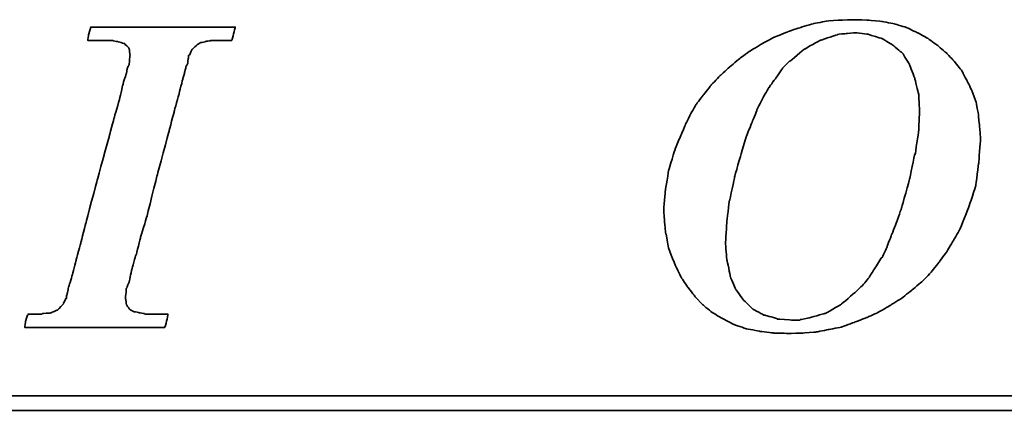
# Model space of a CAD drawing. Header units: millimetres. Extents: x 775 to 1080, y 434 to 536.
# Tile 30 of 47: x 991.75 to 1002.28, y 463.09 to 467.27. Entities that reach past the tile are written whole.
import ezdxf

# ---------------------------------------------------------------- set-up
doc = ezdxf.new("R2010")
doc.units = ezdxf.units.MM
doc.header["$LTSCALE"] = 0.15
doc.layers.add('DIM', color=4, linetype='CONTINUOUS')
doc.layers.add('layer 1', color=7, linetype='CONTINUOUS')

# ---------------------------------------------------------------- blocks, each defined once
blk = doc.blocks.new('TBI MOTION logo(完整正式版)')
at = {"layer": 'layer 1', "color": 22, "lineweight": 35}
for points, knots in [([(-11.34375, -6.98375), (-11.34375, -6.98375), (-10.91375, -7.43875), (-10.91375, -7.43875), (-10.91375, -7.43875), (-10.91375, -7.43875), (-10.38625, -7.87125), (-10.38625, -7.87125), (-10.38625, -7.87125), (-10.38625, -7.87125), (-9.81125, -8.20375), (-9.81125, -8.20375), (-9.81125, -8.20375), (-9.81125, -8.20375), (-9.21125, -8.51875), (-9.21125, -8.51875), (-9.21125, -8.51875), (-9.21125, -8.51875), (-8.51625, -8.75875), (-8.51625, -8.75875), (-8.51625, -8.75875), (-8.51625, -8.75875), (-7.77125, -8.90375), (-7.77125, -8.90375), (-7.77125, -8.90375), (-7.77125, -8.90375), (-6.97875, -8.99875), (-6.97875, -8.99875), (-6.97875, -8.99875), (-6.97875, -8.99875), (-6.14125, -9.02375), (-6.14125, -9.02375), (-6.14125, -9.02375), (-6.14125, -9.02375), (-5.37125, -8.99875), (-5.37125, -8.99875), (-5.37125, -8.99875), (-5.37125, -8.99875), (-4.65375, -8.94875), (-4.65375, -8.94875), (-4.65375, -8.94875), (-4.65375, -8.94875), (-3.93375, -8.80625), (-3.93375, -8.80625), (-3.93375, -8.80625), (-3.93375, -8.80625), (-3.21375, -8.66375), (-3.21375, -8.66375), (-3.21375, -8.66375), (-3.21375, -8.66375), (-2.49375, -8.39875), (-2.49375, -8.39875), (-2.49375, -8.39875), (-2.49375, -8.39875), (-1.79875, -8.13375), (-1.79875, -8.13375), (-1.79875, -8.13375), (-1.79875, -8.13375), (-1.17375, -7.84375), (-1.17375, -7.84375), (-1.17375, -7.84375), (-1.17375, -7.84375), (-0.52375, -7.46375), (-0.52375, -7.46375), (-0.52375, -7.46375), (-0.52375, -7.46375), (0.10124, -7.07875), (0.10124, -7.07875), (0.10124, -7.07875), (0.10124, -7.07875), (0.67625, -6.62375), (0.67625, -6.62375), (0.67625, -6.62375), (0.67625, -6.62375), (1.24874, -6.14375), (1.24874, -6.14375), (1.24874, -6.14375), (1.24874, -6.14375), (1.72874, -5.64125), (1.72874, -5.64125), (1.72874, -5.64125), (1.72874, -5.64125), (2.18624, -5.06375), (2.18624, -5.06375), (2.18624, -5.06375), (2.18624, -5.06375), (2.61625, -4.48874), (2.61625, -4.48874), (2.61625, -4.48874), (2.61625, -4.48874), (3.00125, -3.83874), (3.00125, -3.83874), (3.00125, -3.83874), (3.00125, -3.83874), (3.36124, -3.21374), (3.36124, -3.21374), (3.36124, -3.21374), (3.36124, -3.21374), (3.84374, -1.99125), (3.84374, -1.99125), (3.84374, -1.99125), (3.84374, -1.99125), (4.22625, -0.81875), (4.22625, -0.81875), (4.22625, -0.81875), (4.22625, -0.81875), (4.39125, 0.45624), (4.39125, 0.45624), (4.39125, 0.45624), (4.39125, 0.45624), (4.48874, 1.70124), (4.48874, 1.70124), (4.48874, 1.70124), (4.48874, 1.70124), (4.43874, 2.44625), (4.43874, 2.44625), (4.43874, 2.44625), (4.43874, 2.44625), (4.36874, 3.14125), (4.36874, 3.14125), (4.36874, 3.14125), (4.36874, 3.14125), (4.25125, 3.81125), (4.25125, 3.81125), (4.25125, 3.81125), (4.25125, 3.81125), (4.03124, 4.41125), (4.03124, 4.41125), (4.03124, 4.41125), (4.03124, 4.41125), (3.74374, 5.01125), (3.74374, 5.01125), (3.74374, 5.01125), (3.74374, 5.01125), (3.43124, 5.58875), (3.43124, 5.58875), (3.43124, 5.58875), (3.43124, 5.58875), (3.02625, 6.09125), (3.02625, 6.09125), (3.02625, 6.09125), (3.02625, 6.09125), (2.59374, 6.54875), (2.59374, 6.54875), (2.59374, 6.54875), (2.59374, 6.54875), (2.09124, 6.98125), (2.09124, 6.98125), (2.09124, 6.98125), (2.09124, 6.98125), (1.56124, 7.36625), (1.56124, 7.36625), (1.56124, 7.36625), (1.56124, 7.36625), (0.98624, 7.67625), (0.98624, 7.67625), (0.98624, 7.67625), (0.98624, 7.67625), (0.38624, 7.96375), (0.38624, 7.96375), (0.38624, 7.96375), (0.38624, 7.96375), (-0.25875, 8.15625), (-0.25875, 8.15625), (-0.25875, 8.15625), (-0.25875, 8.15625), (-0.98125, 8.30125), (-0.98125, 8.30125), (-0.98125, 8.30125), (-0.98125, 8.30125), (-1.70124, 8.37125), (-1.70124, 8.37125), (-1.70124, 8.37125), (-1.70124, 8.37125), (-2.49375, 8.39624), (-2.49375, 8.39624), (-2.49375, 8.39624), (-2.49375, 8.39624), (-3.28625, 8.37125), (-3.28625, 8.37125), (-3.28625, 8.37125), (-3.28625, 8.37125), (-4.05125, 8.32125), (-4.05125, 8.32125), (-4.05125, 8.32125), (-4.05125, 8.32125), (-4.77375, 8.18125), (-4.77375, 8.18125), (-4.77375, 8.18125), (-4.77375, 8.18125), (-5.51625, 7.96375), (-5.51625, 7.96375), (-5.51625, 7.96375), (-5.51625, 7.96375), (-6.21125, 7.72625), (-6.21125, 7.72625), (-6.21125, 7.72625), (-6.21125, 7.72625), (-6.92875, 7.43625), (-6.92875, 7.43625), (-6.92875, 7.43625), (-6.92875, 7.43625), (-7.57875, 7.10125), (-7.57875, 7.10125), (-7.57875, 7.10125), (-7.57875, 7.10125), (-8.24875, 6.69125), (-8.24875, 6.69125), (-8.24875, 6.69125), (-8.24875, 6.69125), (-8.84875, 6.26125), (-8.84875, 6.26125), (-8.84875, 6.26125), (-8.84875, 6.26125), (-9.42625, 5.78125), (-9.42625, 5.78125), (-9.42625, 5.78125), (-9.42625, 5.78125), (-9.95375, 5.30125), (-9.95375, 5.30125), (-9.95375, 5.30125), (-9.95375, 5.30125), (-10.43375, 4.79624), (-10.43375, 4.79624), (-10.43375, 4.79624), (-10.43375, 4.79624), (-10.88875, 4.22125), (-10.88875, 4.22125), (-10.88875, 4.22125), (-10.88875, 4.22125), (-11.29875, 3.69375), (-11.29875, 3.69375), (-11.29875, 3.69375), (-11.29875, 3.69375), (-11.63375, 3.09125), (-11.63375, 3.09125), (-11.63375, 3.09125), (-11.63375, 3.09125), (-11.91875, 2.49625), (-11.91875, 2.49625), (-11.91875, 2.49625), (-11.91875, 2.49625), (-12.44875, 1.24625), (-12.44875, 1.24625), (-12.44875, 1.24625), (-12.44875, 1.24625), (-12.80875, 0.06874), (-12.80875, 0.06874), (-12.80875, 0.06874), (-12.80875, 0.06874), (-12.99875, -1.07875), (-12.99875, -1.07875), (-12.99875, -1.07875), (-12.99875, -1.07875), (-13.09375, -2.18375), (-13.09375, -2.18375), (-13.09375, -2.18375), (-13.09375, -2.18375), (-13.04875, -2.85375), (-13.04875, -2.85375), (-13.04875, -2.85375), (-13.04875, -2.85375), (-12.97375, -3.50375), (-12.97375, -3.50375), (-12.97375, -3.50375), (-12.97375, -3.50375), (-12.95375, -3.50375), (-12.95375, -3.50375), (-12.95375, -3.50375), (-12.95375, -3.50375), (-12.85375, -4.17375), (-12.85375, -4.17375), (-12.85375, -4.17375), (-12.85375, -4.17375), (-12.63875, -4.77624), (-12.63875, -4.77624), (-12.63875, -4.77624), (-12.63875, -4.77624), (-12.39875, -5.35125), (-12.39875, -5.35125), (-12.39875, -5.35125), (-12.39875, -5.35125), (-12.11375, -5.92875), (-12.11375, -5.92875), (-12.11375, -5.92875), (-12.11375, -5.92875), (-11.75375, -6.45375), (-11.75375, -6.45375), (-11.75375, -6.45375), (-11.75375, -6.45375), (-11.34375, -6.98375), (-11.34375, -6.98375)], [0, 0, 0, 0, 0.01369863, 0.01369863, 0.01369863, 0.01369864, 0.02739726, 0.02739726, 0.02739726, 0.02739727, 0.04109589, 0.04109589, 0.04109589, 0.0410959, 0.05479452, 0.05479452, 0.05479452, 0.05479453, 0.06849315, 0.06849315, 0.06849315, 0.06849316, 0.08219178, 0.08219178, 0.08219178, 0.08219179, 0.09589041, 0.09589041, 0.09589041, 0.09589042, 0.10958904, 0.10958904, 0.10958904, 0.10958905, 0.12328767, 0.12328767, 0.12328767, 0.12328768, 0.1369863, 0.1369863, 0.1369863, 0.13698631, 0.15068493, 0.15068493, 0.15068493, 0.15068494, 0.16438356, 0.16438356, 0.16438356, 0.16438357, 0.17808219, 0.17808219, 0.17808219, 0.1780822, 0.19178082, 0.19178082, 0.19178082, 0.19178083, 0.20547945, 0.20547945, 0.20547945, 0.20547946, 0.21917808, 0.21917808, 0.21917808, 0.21917809, 0.23287671, 0.23287671, 0.23287671, 0.23287672, 0.24657534, 0.24657534, 0.24657534, 0.24657535, 0.26027397, 0.26027397, 0.26027397, 0.26027398, 0.2739726, 0.2739726, 0.2739726, 0.27397261, 0.28767123, 0.28767123, 0.28767123, 0.28767124, 0.30136986, 0.30136986, 0.30136986, 0.30136987, 0.31506849, 0.31506849, 0.31506849, 0.3150685, 0.32876712, 0.32876712, 0.32876712, 0.32876713, 0.34246575, 0.34246575, 0.34246575, 0.34246576, 0.35616438, 0.35616438, 0.35616438, 0.35616439, 0.36986301, 0.36986301, 0.36986301, 0.36986302, 0.38356164, 0.38356164, 0.38356164, 0.38356165, 0.39726027, 0.39726027, 0.39726027, 0.39726028, 0.4109589, 0.4109589, 0.4109589, 0.41095891, 0.42465753, 0.42465753, 0.42465753, 0.42465754, 0.43835616, 0.43835616, 0.43835616, 0.43835617, 0.45205479, 0.45205479, 0.45205479, 0.4520548, 0.46575342, 0.46575342, 0.46575342, 0.46575343, 0.47945205, 0.47945205, 0.47945205, 0.47945206, 0.49315068, 0.49315068, 0.49315068, 0.49315069, 0.50684932, 0.50684932, 0.50684932, 0.50684933, 0.52054795, 0.52054795, 0.52054795, 0.52054796, 0.53424658, 0.53424658, 0.53424658, 0.53424659, 0.54794521, 0.54794521, 0.54794521, 0.54794522, 0.56164384, 0.56164384, 0.56164384, 0.56164385, 0.57534247, 0.57534247, 0.57534247, 0.57534248, 0.5890411, 0.5890411, 0.5890411, 0.58904111, 0.60273973, 0.60273973, 0.60273973, 0.60273974, 0.61643836, 0.61643836, 0.61643836, 0.61643837, 0.63013699, 0.63013699, 0.63013699, 0.630137, 0.64383562, 0.64383562, 0.64383562, 0.64383563, 0.65753425, 0.65753425, 0.65753425, 0.65753426, 0.67123288, 0.67123288, 0.67123288, 0.67123289, 0.68493151, 0.68493151, 0.68493151, 0.68493152, 0.69863014, 0.69863014, 0.69863014, 0.69863015, 0.71232877, 0.71232877, 0.71232877, 0.71232878, 0.7260274, 0.7260274, 0.7260274, 0.72602741, 0.73972603, 0.73972603, 0.73972603, 0.73972604, 0.75342466, 0.75342466, 0.75342466, 0.75342467, 0.76712329, 0.76712329, 0.76712329, 0.7671233, 0.78082192, 0.78082192, 0.78082192, 0.78082193, 0.79452055, 0.79452055, 0.79452055, 0.79452056, 0.80821918, 0.80821918, 0.80821918, 0.80821919, 0.82191781, 0.82191781, 0.82191781, 0.82191782, 0.83561644, 0.83561644, 0.83561644, 0.83561645, 0.84931507, 0.84931507, 0.84931507, 0.84931508, 0.8630137, 0.8630137, 0.8630137, 0.86301371, 0.87671233, 0.87671233, 0.87671233, 0.87671234, 0.89041096, 0.89041096, 0.89041096, 0.89041097, 0.90410959, 0.90410959, 0.90410959, 0.9041096, 0.91780822, 0.91780822, 0.91780822, 0.91780823, 0.93150685, 0.93150685, 0.93150685, 0.93150686, 0.94520548, 0.94520548, 0.94520548, 0.94520549, 0.95890411, 0.95890411, 0.95890411, 0.95890412, 0.97260274, 0.97260274, 0.97260274, 0.97260275, 0.98630137, 0.98630137, 0.98630137, 0.98630138, 1, 1, 1, 1]), ([(-40.59125, -7.94375), (-40.59125, -7.94375), (-40.97375, -7.94375), (-40.97375, -7.94375), (-40.97375, -7.94375), (-40.97375, -7.94375), (-41.38125, -7.94375), (-41.38125, -7.94375), (-41.38125, -7.94375), (-41.38125, -7.94375), (-41.54875, -7.94375), (-41.54875, -7.94375), (-41.54875, -7.94375), (-41.54875, -7.94375), (-41.59875, -7.94375), (-41.59875, -7.94375), (-41.59875, -7.94375), (-41.59875, -7.94375), (-41.88375, -7.94375), (-41.88375, -7.94375), (-41.88375, -7.94375), (-41.88375, -7.94375), (-41.90875, -7.91875), (-41.90875, -7.91875), (-41.90875, -7.91875), (-41.90875, -7.91875), (-42.19875, -7.87125), (-42.19875, -7.87125), (-42.19875, -7.87125), (-42.19875, -7.87125), (-42.43875, -7.82375), (-42.43875, -7.82375), (-42.43875, -7.82375), (-42.43875, -7.82375), (-42.45875, -7.82375), (-42.45875, -7.82375), (-42.45875, -7.82375), (-42.45875, -7.82375), (-42.48625, -7.82375), (-42.48625, -7.82375), (-42.48625, -7.82375), (-42.48625, -7.82375), (-42.67625, -7.72375), (-42.67625, -7.72375), (-42.67625, -7.72375), (-42.67625, -7.72375), (-42.70125, -7.70375), (-42.70125, -7.70375), (-42.70125, -7.70375), (-42.70125, -7.70375), (-42.72375, -7.67875), (-42.72375, -7.67875), (-42.72375, -7.67875), (-42.72375, -7.67875), (-42.86875, -7.48875), (-42.86875, -7.48875), (-42.86875, -7.48875), (-42.86875, -7.48875), (-42.89375, -7.43875), (-42.89375, -7.43875), (-42.89375, -7.43875), (-42.89375, -7.43875), (-42.91875, -7.38875), (-42.91875, -7.38875), (-42.91875, -7.38875), (-42.91875, -7.38875), (-42.93875, -7.12875), (-42.93875, -7.12875), (-42.93875, -7.12875), (-42.93875, -7.12875), (-42.96375, -7.10375), (-42.96375, -7.10375), (-42.96375, -7.10375), (-42.96375, -7.10375), (-42.96375, -7.05375), (-42.96375, -7.05375), (-42.96375, -7.05375), (-42.96375, -7.05375), (-42.96375, -7.00875), (-42.96375, -7.00875), (-42.96375, -7.00875), (-42.96375, -7.00875), (-42.91875, -6.69625), (-42.91875, -6.69625), (-42.91875, -6.69625), (-42.91875, -6.69625), (-42.91875, -6.62375), (-42.91875, -6.62375), (-42.91875, -6.62375), (-42.91875, -6.62375), (-42.91875, -6.59625), (-42.91875, -6.59625), (-42.91875, -6.59625), (-42.91875, -6.59625), (-42.91875, -6.57375), (-42.91875, -6.57375), (-42.91875, -6.57375), (-42.91875, -6.57375), (-42.91875, -6.52875), (-42.91875, -6.52875), (-42.91875, -6.52875), (-42.91875, -6.52875), (-42.89375, -6.50375), (-42.89375, -6.50375), (-42.89375, -6.50375), (-42.89375, -6.50375), (-42.84375, -6.38375), (-42.84375, -6.38375), (-42.84375, -6.38375), (-42.84375, -6.38375), (-42.84375, -6.35875), (-42.84375, -6.35875), (-42.84375, -6.35875), (-42.84375, -6.35875), (-42.74625, -6.14375), (-42.74625, -6.14375), (-42.74625, -6.14375), (-42.74625, -6.14375), (-42.70125, -5.85375), (-42.70125, -5.85375), (-42.70125, -5.85375), (-42.70125, -5.85375), (-42.60375, -5.47125), (-42.60375, -5.47125), (-42.60375, -5.47125), (-42.60375, -5.47125), (-42.60375, -5.44875), (-42.60375, -5.44875), (-42.60375, -5.44875), (-42.60375, -5.44875), (-42.38875, -4.67875), (-42.38875, -4.67875), (-42.38875, -4.67875), (-42.38875, -4.67875), (-42.36375, -4.65375), (-42.36375, -4.65375), (-42.36375, -4.65375), (-42.36375, -4.65375), (-42.12375, -3.69625), (-42.12375, -3.69625), (-42.12375, -3.69625), (-42.12375, -3.69625), (-42.12375, -3.67374), (-42.12375, -3.67374), (-42.12375, -3.67374), (-42.12375, -3.67374), (-41.78875, -2.59374), (-41.78875, -2.59374), (-41.78875, -2.59374), (-41.78875, -2.59374), (-41.18875, -0.19375), (-41.18875, -0.19375), (-41.18875, -0.19375), (-41.18875, -0.19375), (-40.54375, 2.20624), (-40.54375, 2.20624), (-40.54375, 2.20624), (-40.54375, 2.20624), (-40.25375, 3.30875), (-40.25375, 3.30875), (-40.25375, 3.30875), (-40.25375, 3.30875), (-39.98875, 4.27125), (-39.98875, 4.27125), (-39.98875, 4.27125), (-39.98875, 4.27125), (-39.77375, 5.13125), (-39.77375, 5.13125), (-39.77375, 5.13125), (-39.77375, 5.13125), (-39.67875, 5.47125), (-39.67875, 5.47125), (-39.67875, 5.47125), (-39.67875, 5.47125), (-39.60375, 5.75625), (-39.60375, 5.75625), (-39.60375, 5.75625), (-39.60375, 5.75625), (-39.60375, 5.78125), (-39.60375, 5.78125), (-39.60375, 5.78125), (-39.60375, 5.78125), (-39.50875, 5.97125), (-39.50875, 5.97125), (-39.50875, 5.97125), (-39.50875, 5.97125), (-39.50875, 6.13875), (-39.50875, 6.13875), (-39.50875, 6.13875), (-39.50875, 6.13875), (-39.48625, 6.16625), (-39.48625, 6.16625), (-39.48625, 6.16625), (-39.48625, 6.16625), (-39.46125, 6.28625), (-39.46125, 6.28625), (-39.46125, 6.28625), (-39.46125, 6.28625), (-39.46125, 6.42625), (-39.46125, 6.42625), (-39.46125, 6.42625), (-39.46125, 6.42625), (-39.41375, 6.42625), (-39.41375, 6.42625), (-39.41375, 6.42625), (-39.41375, 6.42625), (-39.29375, 6.69125), (-39.29375, 6.69125), (-39.29375, 6.69125), (-39.29375, 6.69125), (-39.26875, 6.74125), (-39.26875, 6.74125), (-39.26875, 6.74125), (-39.26875, 6.74125), (-39.24375, 6.76625), (-39.24375, 6.76625), (-39.24375, 6.76625), (-39.24375, 6.76625), (-38.98375, 7.00624), (-38.98375, 7.00624), (-38.98375, 7.00624), (-38.98375, 7.00624), (-38.95625, 7.02624), (-38.95625, 7.02624), (-38.95625, 7.02624), (-38.95625, 7.02624), (-38.78875, 7.12624), (-38.78875, 7.12624), (-38.78875, 7.12624), (-38.78875, 7.12624), (-38.76375, 7.12624), (-38.76375, 7.12624), (-38.76375, 7.12624), (-38.76375, 7.12624), (-38.74375, 7.12624), (-38.74375, 7.12624), (-38.74375, 7.12624), (-38.74375, 7.12624), (-38.52875, 7.17125), (-38.52875, 7.17125), (-38.52875, 7.17125), (-38.52875, 7.17125), (-38.52875, 7.19624), (-38.52875, 7.19624), (-38.52875, 7.19624), (-38.52875, 7.19624), (-38.50375, 7.19624), (-38.50375, 7.19624), (-38.50375, 7.19624), (-38.50375, 7.19624), (-38.26125, 7.21875), (-38.26125, 7.21875), (-38.26125, 7.21875), (-38.26125, 7.21875), (-38.23875, 7.24624), (-38.23875, 7.24624), (-38.23875, 7.24624), (-38.23875, 7.24624), (-38.21625, 7.24624), (-38.21625, 7.24624), (-38.21625, 7.24624), (-38.21625, 7.24624), (-38.18875, 7.24624), (-38.18875, 7.24624), (-38.18875, 7.24624), (-38.18875, 7.24624), (-37.90375, 7.24624), (-37.90375, 7.24624), (-37.90375, 7.24624), (-37.90375, 7.24624), (-37.85375, 7.24624), (-37.85375, 7.24624), (-37.85375, 7.24624), (-37.85375, 7.24624), (-37.75875, 7.24624), (-37.75875, 7.24624), (-37.75875, 7.24624), (-37.75875, 7.24624), (-37.42375, 7.24624), (-37.42375, 7.24624), (-37.42375, 7.24624), (-37.42375, 7.24624), (-37.08875, 7.24624), (-37.08875, 7.24624), (-37.08875, 7.24624), (-37.08875, 7.24624), (-37.06375, 7.24624), (-37.06375, 7.24624), (-37.06375, 7.24624), (-37.06375, 7.24624), (-37.06375, 7.26624), (-37.06375, 7.26624), (-37.06375, 7.26624), (-37.06375, 7.26624), (-37.03875, 7.29125), (-37.03875, 7.29125), (-37.03875, 7.29125), (-37.03875, 7.29125), (-37.03875, 7.31625), (-37.03875, 7.31625), (-37.03875, 7.31625), (-37.03875, 7.31625), (-36.94125, 7.67625), (-36.94125, 7.67625), (-36.94125, 7.67625), (-36.94125, 7.67625), (-36.86875, 7.98625), (-36.86875, 7.98625), (-36.86875, 7.98625), (-36.86875, 7.98625), (-36.98875, 7.98625), (-36.98875, 7.98625), (-36.98875, 7.98625), (-36.98875, 7.98625), (-37.42375, 7.98625), (-37.42375, 7.98625), (-37.42375, 7.98625), (-37.42375, 7.98625), (-37.94875, 7.98625), (-37.94875, 7.98625), (-37.94875, 7.98625), (-37.94875, 7.98625), (-38.57375, 7.98625), (-38.57375, 7.98625), (-38.57375, 7.98625), (-38.57375, 7.98625), (-39.29375, 7.98625), (-39.29375, 7.98625), (-39.29375, 7.98625), (-39.29375, 7.98625), (-40.82875, 7.98625), (-40.82875, 7.98625), (-40.82875, 7.98625), (-40.82875, 7.98625), (-42.36375, 7.98625), (-42.36375, 7.98625), (-42.36375, 7.98625), (-42.36375, 7.98625), (-43.08375, 7.98625), (-43.08375, 7.98625), (-43.08375, 7.98625), (-43.08375, 7.98625), (-43.70875, 7.98625), (-43.70875, 7.98625), (-43.70875, 7.98625), (-43.70875, 7.98625), (-44.23375, 7.98625), (-44.23375, 7.98625), (-44.23375, 7.98625), (-44.23375, 7.98625), (-44.66875, 7.98625), (-44.66875, 7.98625), (-44.66875, 7.98625), (-44.66875, 7.98625), (-44.88375, 7.98625), (-44.88375, 7.98625), (-44.88375, 7.98625), (-44.88375, 7.98625), (-44.90875, 7.94125), (-44.90875, 7.94125), (-44.90875, 7.94125), (-44.90875, 7.94125), (-44.90875, 7.91625), (-44.90875, 7.91625), (-44.90875, 7.91625), (-44.90875, 7.91625), (-45.00375, 7.55625), (-45.00375, 7.55625), (-45.00375, 7.55625), (-45.00375, 7.55625), (-45.05375, 7.24624), (-45.05375, 7.24624), (-45.05375, 7.24624), (-45.05375, 7.24624), (-44.61875, 7.24624), (-44.61875, 7.24624), (-44.61875, 7.24624), (-44.61875, 7.24624), (-44.11375, 7.24624), (-44.11375, 7.24624), (-44.11375, 7.24624), (-44.11375, 7.24624), (-43.99375, 7.24624), (-43.99375, 7.24624), (-43.99375, 7.24624), (-43.99375, 7.24624), (-43.94625, 7.24624), (-43.94625, 7.24624), (-43.94625, 7.24624), (-43.94625, 7.24624), (-43.92374, 7.24624), (-43.92374, 7.24624), (-43.92374, 7.24624), (-43.92374, 7.24624), (-43.65875, 7.24624), (-43.65875, 7.24624), (-43.65875, 7.24624), (-43.65875, 7.24624), (-43.63875, 7.21875), (-43.63875, 7.21875), (-43.63875, 7.21875), (-43.63875, 7.21875), (-43.46875, 7.19624), (-43.46875, 7.19624), (-43.46875, 7.19624), (-43.46875, 7.19624), (-43.39875, 7.19624), (-43.39875, 7.19624), (-43.39875, 7.19624), (-43.39875, 7.19624), (-43.37125, 7.17125), (-43.37125, 7.17125), (-43.37125, 7.17125), (-43.37125, 7.17125), (-43.34875, 7.17125), (-43.34875, 7.17125), (-43.34875, 7.17125), (-43.34875, 7.17125), (-43.20375, 7.12624), (-43.20375, 7.12624), (-43.20375, 7.12624), (-43.20375, 7.12624), (-43.05875, 7.07624), (-43.05875, 7.07624), (-43.05875, 7.07624), (-43.05875, 7.07624), (-43.01375, 7.07624), (-43.01375, 7.07624), (-43.01375, 7.07624), (-43.01375, 7.07624), (-42.98875, 7.02624), (-42.98875, 7.02624), (-42.98875, 7.02624), (-42.98875, 7.02624), (-42.79875, 6.86125), (-42.79875, 6.86125), (-42.79875, 6.86125), (-42.79875, 6.86125), (-42.77375, 6.81125), (-42.77375, 6.81125), (-42.77375, 6.81125), (-42.77375, 6.81125), (-42.74625, 6.76625), (-42.74625, 6.76625), (-42.74625, 6.76625), (-42.74625, 6.76625), (-42.72375, 6.47625), (-42.72375, 6.47625), (-42.72375, 6.47625), (-42.72375, 6.47625), (-42.70125, 6.45124), (-42.70125, 6.45124), (-42.70125, 6.45124), (-42.70125, 6.45124), (-42.70125, 6.42625), (-42.70125, 6.42625), (-42.70125, 6.42625), (-42.70125, 6.42625), (-42.72375, 6.40625), (-42.72375, 6.40625), (-42.72375, 6.40625), (-42.72375, 6.40625), (-42.74625, 5.97125), (-42.74625, 5.97125), (-42.74625, 5.97125), (-42.74625, 5.97125), (-42.74625, 5.94625), (-42.74625, 5.94625), (-42.74625, 5.94625), (-42.74625, 5.94625), (-42.74625, 5.92625), (-42.74625, 5.92625), (-42.74625, 5.92625), (-42.74625, 5.92625), (-42.77375, 5.87625), (-42.77375, 5.87625), (-42.77375, 5.87625), (-42.77375, 5.87625), (-42.81875, 5.80625), (-42.81875, 5.80625), (-42.81875, 5.80625), (-42.81875, 5.80625), (-42.86875, 5.63625), (-42.86875, 5.63625), (-42.86875, 5.63625), (-42.86875, 5.63625), (-42.91875, 5.39625), (-42.91875, 5.39625), (-42.91875, 5.39625), (-42.91875, 5.39625), (-42.91875, 5.37124), (-42.91875, 5.37124), (-42.91875, 5.37124), (-42.91875, 5.37124), (-43.01375, 5.10874), (-43.01375, 5.10874), (-43.01375, 5.10874), (-43.01375, 5.10874), (-43.10875, 4.77124), (-43.10875, 4.77124), (-43.10875, 4.77124), (-43.10875, 4.77124), (-43.29875, 3.95625), (-43.29875, 3.95625), (-43.29875, 3.95625), (-43.29875, 3.95625), (-43.58875, 2.95125), (-43.58875, 2.95125), (-43.58875, 2.95125), (-43.58875, 2.95125), (-43.87375, 1.87125), (-43.87375, 1.87125), (-43.87375, 1.87125), (-43.87375, 1.87125), (-44.52625, -0.50374), (-44.52625, -0.50374), (-44.52625, -0.50374), (-44.52625, -0.50374), (-45.14875, -2.85375), (-45.14875, -2.85375), (-45.14875, -2.85375), (-45.14875, -2.85375), (-45.43375, -3.95875), (-45.43375, -3.95875), (-45.43375, -3.95875), (-45.43375, -3.95875), (-45.69875, -4.96875), (-45.69875, -4.96875), (-45.69875, -4.96875), (-45.69875, -4.96875), (-45.91375, -5.78375), (-45.91375, -5.78375), (-45.91375, -5.78375), (-45.91375, -5.78375), (-46.01375, -6.11875), (-46.01375, -6.11875), (-46.01375, -6.11875), (-46.01375, -6.11875), (-46.01375, -6.14375), (-46.01375, -6.14375), (-46.01375, -6.14375), (-46.01375, -6.14375), (-46.10875, -6.40875), (-46.10875, -6.40875), (-46.10875, -6.40875), (-46.10875, -6.40875), (-46.15375, -6.64875), (-46.15375, -6.64875), (-46.15375, -6.64875), (-46.15375, -6.64875), (-46.20375, -6.83875), (-46.20375, -6.83875), (-46.20375, -6.83875), (-46.20375, -6.83875), (-46.22875, -6.93375), (-46.22875, -6.93375), (-46.22875, -6.93375), (-46.22875, -6.93375), (-46.22875, -7.07875), (-46.22875, -7.07875), (-46.22875, -7.07875), (-46.22875, -7.07875), (-46.27375, -7.07875), (-46.27375, -7.07875), (-46.27375, -7.07875), (-46.27375, -7.07875), (-46.39375, -7.34375), (-46.39375, -7.34375), (-46.39375, -7.34375), (-46.39375, -7.34375), (-46.39375, -7.36875), (-46.39375, -7.36875), (-46.39375, -7.36875), (-46.39375, -7.36875), (-46.42125, -7.38875), (-46.42125, -7.38875), (-46.42125, -7.38875), (-46.42125, -7.38875), (-46.68375, -7.67875), (-46.68375, -7.67875), (-46.68375, -7.67875), (-46.68375, -7.67875), (-46.70875, -7.70375), (-46.70875, -7.70375), (-46.70875, -7.70375), (-46.70875, -7.70375), (-46.75375, -7.72375), (-46.75375, -7.72375), (-46.75375, -7.72375), (-46.75375, -7.72375), (-47.08875, -7.87125), (-47.08875, -7.87125), (-47.08875, -7.87125), (-47.08875, -7.87125), (-47.11625, -7.87125), (-47.11625, -7.87125), (-47.11625, -7.87125), (-47.11625, -7.87125), (-47.13875, -7.89375), (-47.13875, -7.89375), (-47.13875, -7.89375), (-47.13875, -7.89375), (-47.56875, -7.91875), (-47.56875, -7.91875), (-47.56875, -7.91875), (-47.56875, -7.91875), (-47.59625, -7.94375), (-47.59625, -7.94375), (-47.59625, -7.94375), (-47.59625, -7.94375), (-47.64375, -7.94375), (-47.64375, -7.94375), (-47.64375, -7.94375), (-47.64375, -7.94375), (-47.73625, -7.94375), (-47.73625, -7.94375), (-47.73625, -7.94375), (-47.73625, -7.94375), (-48.07375, -7.94375), (-48.07375, -7.94375), (-48.07375, -7.94375), (-48.07375, -7.94375), (-48.36125, -7.94375), (-48.36125, -7.94375), (-48.36125, -7.94375), (-48.36125, -7.94375), (-48.36125, -7.96625), (-48.36125, -7.96625), (-48.36125, -7.96625), (-48.36125, -7.96625), (-48.36125, -7.99125), (-48.36125, -7.99125), (-48.36125, -7.99125), (-48.36125, -7.99125), (-48.38875, -8.01375), (-48.38875, -8.01375), (-48.38875, -8.01375), (-48.38875, -8.01375), (-48.50875, -8.34875), (-48.50875, -8.34875), (-48.50875, -8.34875), (-48.50875, -8.34875), (-48.55375, -8.68625), (-48.55375, -8.68625), (-48.55375, -8.68625), (-48.55375, -8.68625), (-48.45875, -8.68625), (-48.45875, -8.68625), (-48.45875, -8.68625), (-48.45875, -8.68625), (-48.07375, -8.68625), (-48.07375, -8.68625), (-48.07375, -8.68625), (-48.07375, -8.68625), (-47.52375, -8.68625), (-47.52375, -8.68625), (-47.52375, -8.68625), (-47.52375, -8.68625), (-46.92375, -8.68625), (-46.92375, -8.68625), (-46.92375, -8.68625), (-46.92375, -8.68625), (-46.25375, -8.68625), (-46.25375, -8.68625), (-46.25375, -8.68625), (-46.25375, -8.68625), (-46.20375, -8.68625), (-46.20375, -8.68625), (-46.20375, -8.68625), (-46.20375, -8.68625), (-44.71375, -8.68625), (-44.71375, -8.68625), (-44.71375, -8.68625), (-44.71375, -8.68625), (-43.22875, -8.68625), (-43.22875, -8.68625), (-43.22875, -8.68625), (-43.22875, -8.68625), (-42.55875, -8.68625), (-42.55875, -8.68625), (-42.55875, -8.68625), (-42.55875, -8.68625), (-42.50875, -8.68625), (-42.50875, -8.68625), (-42.50875, -8.68625), (-42.50875, -8.68625), (-41.93375, -8.68625), (-41.93375, -8.68625), (-41.93375, -8.68625), (-41.93375, -8.68625), (-41.38125, -8.68625), (-41.38125, -8.68625), (-41.38125, -8.68625), (-41.38125, -8.68625), (-40.97375, -8.68625), (-40.97375, -8.68625), (-40.97375, -8.68625), (-40.97375, -8.68625), (-40.78125, -8.68625), (-40.78125, -8.68625), (-40.78125, -8.68625), (-40.78125, -8.68625), (-40.78125, -8.63875), (-40.78125, -8.63875), (-40.78125, -8.63875), (-40.78125, -8.63875), (-40.75875, -8.63875), (-40.75875, -8.63875), (-40.75875, -8.63875), (-40.75875, -8.63875), (-40.66375, -8.27875), (-40.66375, -8.27875), (-40.66375, -8.27875), (-40.66375, -8.27875), (-40.59125, -7.94375), (-40.59125, -7.94375)], [0, 0, 0, 0, 0.00558659, 0.00558659, 0.00558659, 0.0055866, 0.01117318, 0.01117318, 0.01117318, 0.01117319, 0.01675978, 0.01675978, 0.01675978, 0.01675979, 0.02234637, 0.02234637, 0.02234637, 0.02234638, 0.02793296, 0.02793296, 0.02793296, 0.02793297, 0.03351955, 0.03351955, 0.03351955, 0.03351956, 0.03910615, 0.03910615, 0.03910615, 0.03910616, 0.04469274, 0.04469274, 0.04469274, 0.04469275, 0.05027933, 0.05027933, 0.05027933, 0.05027934, 0.05586592, 0.05586592, 0.05586592, 0.05586593, 0.06145251, 0.06145251, 0.06145251, 0.06145252, 0.06703911, 0.06703911, 0.06703911, 0.06703912, 0.0726257, 0.0726257, 0.0726257, 0.07262571, 0.07821229, 0.07821229, 0.07821229, 0.0782123, 0.08379888, 0.08379888, 0.08379888, 0.08379889, 0.08938547, 0.08938547, 0.08938547, 0.08938548, 0.09497207, 0.09497207, 0.09497207, 0.09497208, 0.10055866, 0.10055866, 0.10055866, 0.10055867, 0.10614525, 0.10614525, 0.10614525, 0.10614526, 0.11173184, 0.11173184, 0.11173184, 0.11173185, 0.11731844, 0.11731844, 0.11731844, 0.11731845, 0.12290503, 0.12290503, 0.12290503, 0.12290504, 0.12849162, 0.12849162, 0.12849162, 0.12849163, 0.13407821, 0.13407821, 0.13407821, 0.13407822, 0.1396648, 0.1396648, 0.1396648, 0.13966481, 0.1452514, 0.1452514, 0.1452514, 0.14525141, 0.15083799, 0.15083799, 0.15083799, 0.150838, 0.15642458, 0.15642458, 0.15642458, 0.15642459, 0.16201117, 0.16201117, 0.16201117, 0.16201118, 0.16759777, 0.16759777, 0.16759777, 0.16759778, 0.17318436, 0.17318436, 0.17318436, 0.17318437, 0.17877095, 0.17877095, 0.17877095, 0.17877096, 0.18435754, 0.18435754, 0.18435754, 0.18435755, 0.18994413, 0.18994413, 0.18994413, 0.18994414, 0.19553073, 0.19553073, 0.19553073, 0.19553074, 0.20111732, 0.20111732, 0.20111732, 0.20111733, 0.20670391, 0.20670391, 0.20670391, 0.20670392, 0.2122905, 0.2122905, 0.2122905, 0.21229051, 0.21787709, 0.21787709, 0.21787709, 0.2178771, 0.22346369, 0.22346369, 0.22346369, 0.2234637, 0.22905028, 0.22905028, 0.22905028, 0.22905029, 0.23463687, 0.23463687, 0.23463687, 0.23463688, 0.24022346, 0.24022346, 0.24022346, 0.24022347, 0.24581006, 0.24581006, 0.24581006, 0.24581007, 0.25139665, 0.25139665, 0.25139665, 0.25139666, 0.25698324, 0.25698324, 0.25698324, 0.25698325, 0.26256983, 0.26256983, 0.26256983, 0.26256984, 0.26815642, 0.26815642, 0.26815642, 0.26815643, 0.27374302, 0.27374302, 0.27374302, 0.27374303, 0.27932961, 0.27932961, 0.27932961, 0.27932962, 0.2849162, 0.2849162, 0.2849162, 0.28491621, 0.29050279, 0.29050279, 0.29050279, 0.2905028, 0.29608939, 0.29608939, 0.29608939, 0.2960894, 0.30167598, 0.30167598, 0.30167598, 0.30167599, 0.30726257, 0.30726257, 0.30726257, 0.30726258, 0.31284916, 0.31284916, 0.31284916, 0.31284917, 0.31843575, 0.31843575, 0.31843575, 0.31843576, 0.32402235, 0.32402235, 0.32402235, 0.32402236, 0.32960894, 0.32960894, 0.32960894, 0.32960895, 0.33519553, 0.33519553, 0.33519553, 0.33519554, 0.34078212, 0.34078212, 0.34078212, 0.34078213, 0.34636872, 0.34636872, 0.34636872, 0.34636873, 0.35195531, 0.35195531, 0.35195531, 0.35195532, 0.3575419, 0.3575419, 0.3575419, 0.35754191, 0.36312849, 0.36312849, 0.36312849, 0.3631285, 0.36871508, 0.36871508, 0.36871508, 0.36871509, 0.37430168, 0.37430168, 0.37430168, 0.37430169, 0.37988827, 0.37988827, 0.37988827, 0.37988828, 0.38547486, 0.38547486, 0.38547486, 0.38547487, 0.39106145, 0.39106145, 0.39106145, 0.39106146, 0.39664804, 0.39664804, 0.39664804, 0.39664805, 0.40223464, 0.40223464, 0.40223464, 0.40223465, 0.40782123, 0.40782123, 0.40782123, 0.40782124, 0.41340782, 0.41340782, 0.41340782, 0.41340783, 0.41899441, 0.41899441, 0.41899441, 0.41899442, 0.42458101, 0.42458101, 0.42458101, 0.42458102, 0.4301676, 0.4301676, 0.4301676, 0.43016761, 0.43575419, 0.43575419, 0.43575419, 0.4357542, 0.44134078, 0.44134078, 0.44134078, 0.44134079, 0.44692737, 0.44692737, 0.44692737, 0.44692738, 0.45251397, 0.45251397, 0.45251397, 0.45251398, 0.45810056, 0.45810056, 0.45810056, 0.45810057, 0.46368715, 0.46368715, 0.46368715, 0.46368716, 0.46927374, 0.46927374, 0.46927374, 0.46927375, 0.47486034, 0.47486034, 0.47486034, 0.47486035, 0.48044693, 0.48044693, 0.48044693, 0.48044694, 0.48603352, 0.48603352, 0.48603352, 0.48603353, 0.49162011, 0.49162011, 0.49162011, 0.49162012, 0.4972067, 0.4972067, 0.4972067, 0.49720671, 0.5027933, 0.5027933, 0.5027933, 0.50279331, 0.50837989, 0.50837989, 0.50837989, 0.5083799, 0.51396648, 0.51396648, 0.51396648, 0.51396649, 0.51955307, 0.51955307, 0.51955307, 0.51955308, 0.52513966, 0.52513966, 0.52513966, 0.52513967, 0.53072626, 0.53072626, 0.53072626, 0.53072627, 0.53631285, 0.53631285, 0.53631285, 0.53631286, 0.54189944, 0.54189944, 0.54189944, 0.54189945, 0.54748603, 0.54748603, 0.54748603, 0.54748604, 0.55307263, 0.55307263, 0.55307263, 0.55307264, 0.55865922, 0.55865922, 0.55865922, 0.55865923, 0.56424581, 0.56424581, 0.56424581, 0.56424582, 0.5698324, 0.5698324, 0.5698324, 0.56983241, 0.57541899, 0.57541899, 0.57541899, 0.575419, 0.58100559, 0.58100559, 0.58100559, 0.5810056, 0.58659218, 0.58659218, 0.58659218, 0.58659219, 0.59217877, 0.59217877, 0.59217877, 0.59217878, 0.59776536, 0.59776536, 0.59776536, 0.59776537, 0.60335196, 0.60335196, 0.60335196, 0.60335197, 0.60893855, 0.60893855, 0.60893855, 0.60893856, 0.61452514, 0.61452514, 0.61452514, 0.61452515, 0.62011173, 0.62011173, 0.62011173, 0.62011174, 0.62569832, 0.62569832, 0.62569832, 0.62569833, 0.63128492, 0.63128492, 0.63128492, 0.63128493, 0.63687151, 0.63687151, 0.63687151, 0.63687152, 0.6424581, 0.6424581, 0.6424581, 0.64245811, 0.64804469, 0.64804469, 0.64804469, 0.6480447, 0.65363128, 0.65363128, 0.65363128, 0.65363129, 0.65921788, 0.65921788, 0.65921788, 0.65921789, 0.66480447, 0.66480447, 0.66480447, 0.66480448, 0.67039106, 0.67039106, 0.67039106, 0.67039107, 0.67597765, 0.67597765, 0.67597765, 0.67597766, 0.68156425, 0.68156425, 0.68156425, 0.68156426, 0.68715084, 0.68715084, 0.68715084, 0.68715085, 0.69273743, 0.69273743, 0.69273743, 0.69273744, 0.69832402, 0.69832402, 0.69832402, 0.69832403, 0.70391061, 0.70391061, 0.70391061, 0.70391062, 0.70949721, 0.70949721, 0.70949721, 0.70949722, 0.7150838, 0.7150838, 0.7150838, 0.71508381, 0.72067039, 0.72067039, 0.72067039, 0.7206704, 0.72625698, 0.72625698, 0.72625698, 0.72625699, 0.73184358, 0.73184358, 0.73184358, 0.73184359, 0.73743017, 0.73743017, 0.73743017, 0.73743018, 0.74301676, 0.74301676, 0.74301676, 0.74301677, 0.74860335, 0.74860335, 0.74860335, 0.74860336, 0.75418994, 0.75418994, 0.75418994, 0.75418995, 0.75977654, 0.75977654, 0.75977654, 0.75977655, 0.76536313, 0.76536313, 0.76536313, 0.76536314, 0.77094972, 0.77094972, 0.77094972, 0.77094973, 0.77653631, 0.77653631, 0.77653631, 0.77653632, 0.78212291, 0.78212291, 0.78212291, 0.78212292, 0.7877095, 0.7877095, 0.7877095, 0.78770951, 0.79329609, 0.79329609, 0.79329609, 0.7932961, 0.79888268, 0.79888268, 0.79888268, 0.79888269, 0.80446927, 0.80446927, 0.80446927, 0.80446928, 0.81005587, 0.81005587, 0.81005587, 0.81005588, 0.81564246, 0.81564246, 0.81564246, 0.81564247, 0.82122905, 0.82122905, 0.82122905, 0.82122906, 0.82681564, 0.82681564, 0.82681564, 0.82681565, 0.83240223, 0.83240223, 0.83240223, 0.83240224, 0.83798883, 0.83798883, 0.83798883, 0.83798884, 0.84357542, 0.84357542, 0.84357542, 0.84357543, 0.84916201, 0.84916201, 0.84916201, 0.84916202, 0.8547486, 0.8547486, 0.8547486, 0.85474861, 0.8603352, 0.8603352, 0.8603352, 0.86033521, 0.86592179, 0.86592179, 0.86592179, 0.8659218, 0.87150838, 0.87150838, 0.87150838, 0.87150839, 0.87709497, 0.87709497, 0.87709497, 0.87709498, 0.88268156, 0.88268156, 0.88268156, 0.88268157, 0.88826816, 0.88826816, 0.88826816, 0.88826817, 0.89385475, 0.89385475, 0.89385475, 0.89385476, 0.89944134, 0.89944134, 0.89944134, 0.89944135, 0.90502793, 0.90502793, 0.90502793, 0.90502794, 0.91061453, 0.91061453, 0.91061453, 0.91061454, 0.91620112, 0.91620112, 0.91620112, 0.91620113, 0.92178771, 0.92178771, 0.92178771, 0.92178772, 0.9273743, 0.9273743, 0.9273743, 0.92737431, 0.93296089, 0.93296089, 0.93296089, 0.9329609, 0.93854749, 0.93854749, 0.93854749, 0.9385475, 0.94413408, 0.94413408, 0.94413408, 0.94413409, 0.94972067, 0.94972067, 0.94972067, 0.94972068, 0.95530726, 0.95530726, 0.95530726, 0.95530727, 0.96089385, 0.96089385, 0.96089385, 0.96089386, 0.96648045, 0.96648045, 0.96648045, 0.96648046, 0.97206704, 0.97206704, 0.97206704, 0.97206705, 0.97765363, 0.97765363, 0.97765363, 0.97765364, 0.98324022, 0.98324022, 0.98324022, 0.98324023, 0.98882682, 0.98882682, 0.98882682, 0.98882683, 0.99441341, 0.99441341, 0.99441341, 0.99441342, 1, 1, 1, 1]), ([(-8.77875, 1.03124), (-8.77875, 1.03124), (-8.51625, 1.89625), (-8.51625, 1.89625), (-8.51625, 1.89625), (-8.51625, 1.89625), (-8.20375, 2.66375), (-8.20375, 2.66375), (-8.20375, 2.66375), (-8.20375, 2.66375), (-7.91625, 3.38125), (-7.91625, 3.38125), (-7.91625, 3.38125), (-7.91625, 3.38125), (-7.91625, 3.40624), (-7.91625, 3.40624), (-7.91625, 3.40624), (-7.91625, 3.40624), (-7.57875, 4.07624), (-7.57875, 4.07624), (-7.57875, 4.07624), (-7.57875, 4.07624), (-7.24375, 4.65125), (-7.24375, 4.65125), (-7.24375, 4.65125), (-7.24375, 4.65125), (-7.21875, 4.65125), (-7.21875, 4.65125), (-7.21875, 4.65125), (-7.21875, 4.65125), (-7.21875, 4.67624), (-7.21875, 4.67624), (-7.21875, 4.67624), (-7.21875, 4.67624), (-6.83625, 5.20375), (-6.83625, 5.20375), (-6.83625, 5.20375), (-6.83625, 5.20375), (-6.49875, 5.68625), (-6.49875, 5.68625), (-6.49875, 5.68625), (-6.49875, 5.68625), (-6.49875, 5.70625), (-6.49875, 5.70625), (-6.49875, 5.70625), (-6.49875, 5.70625), (-6.11625, 6.09125), (-6.11625, 6.09125), (-6.11625, 6.09125), (-6.11625, 6.09125), (-6.09125, 6.09125), (-6.09125, 6.09125), (-6.09125, 6.09125), (-6.09125, 6.09125), (-5.27375, 6.76625), (-5.27375, 6.76625), (-5.27375, 6.76625), (-5.27375, 6.76625), (-5.24875, 6.76625), (-5.24875, 6.76625), (-5.24875, 6.76625), (-5.24875, 6.76625), (-5.24875, 6.78625), (-5.24875, 6.78625), (-5.24875, 6.78625), (-5.24875, 6.78625), (-4.38875, 7.26624), (-4.38875, 7.26624), (-4.38875, 7.26624), (-4.38875, 7.26624), (-4.36125, 7.26624), (-4.36125, 7.26624), (-4.36125, 7.26624), (-4.36125, 7.26624), (-3.93375, 7.41125), (-3.93375, 7.41125), (-3.93375, 7.41125), (-3.93375, 7.41125), (-3.47375, 7.55625), (-3.47375, 7.55625), (-3.47375, 7.55625), (-3.47375, 7.55625), (-3.45375, 7.55625), (-3.45375, 7.55625), (-3.45375, 7.55625), (-3.45375, 7.55625), (-3.42875, 7.58124), (-3.42875, 7.58124), (-3.42875, 7.58124), (-3.42875, 7.58124), (-2.97375, 7.62625), (-2.97375, 7.62625), (-2.97375, 7.62625), (-2.97375, 7.62625), (-2.49375, 7.67625), (-2.49375, 7.67625), (-2.49375, 7.67625), (-2.49375, 7.67625), (-2.46875, 7.67625), (-2.46875, 7.67625), (-2.46875, 7.67625), (-2.46875, 7.67625), (-1.70124, 7.58124), (-1.70124, 7.58124), (-1.70124, 7.58124), (-1.70124, 7.58124), (-1.67875, 7.55625), (-1.67875, 7.55625), (-1.67875, 7.55625), (-1.67875, 7.55625), (-1.65375, 7.55625), (-1.65375, 7.55625), (-1.65375, 7.55625), (-1.65375, 7.55625), (-1.03125, 7.36625), (-1.03125, 7.36625), (-1.03125, 7.36625), (-1.03125, 7.36625), (-1.00625, 7.36625), (-1.00625, 7.36625), (-1.00625, 7.36625), (-1.00625, 7.36625), (-0.43124, 7.02624), (-0.43124, 7.02624), (-0.43124, 7.02624), (-0.43124, 7.02624), (-0.40625, 7.00624), (-0.40625, 7.00624), (-0.40625, 7.00624), (-0.40625, 7.00624), (0.12124, 6.57124), (0.12124, 6.57124), (0.12124, 6.57124), (0.12124, 6.57124), (0.14624, 6.54875), (0.14624, 6.54875), (0.14624, 6.54875), (0.14624, 6.54875), (0.17124, 6.52375), (0.17124, 6.52375), (0.17124, 6.52375), (0.17124, 6.52375), (0.55625, 5.89875), (0.55625, 5.89875), (0.55625, 5.89875), (0.55625, 5.89875), (0.55625, 5.87625), (0.55625, 5.87625), (0.55625, 5.87625), (0.55625, 5.87625), (0.84124, 5.15625), (0.84124, 5.15625), (0.84124, 5.15625), (0.84124, 5.15625), (0.84124, 5.13125), (0.84124, 5.13125), (0.84124, 5.13125), (0.84124, 5.13125), (1.03624, 4.31875), (1.03624, 4.31875), (1.03624, 4.31875), (1.03624, 4.31875), (1.05624, 4.31875), (1.05624, 4.31875), (1.05624, 4.31875), (1.05624, 4.31875), (1.05624, 4.29125), (1.05624, 4.29125), (1.05624, 4.29125), (1.05624, 4.29125), (1.10625, 3.33125), (1.10625, 3.33125), (1.10625, 3.33125), (1.10625, 3.33125), (1.10625, 3.30875), (1.10625, 3.30875), (1.10625, 3.30875), (1.10625, 3.30875), (1.05624, 2.20624), (1.05624, 2.20624), (1.05624, 2.20624), (1.05624, 2.20624), (1.05624, 2.18124), (1.05624, 2.18124), (1.05624, 2.18124), (1.05624, 2.18124), (0.86624, 0.93624), (0.86624, 0.93624), (0.86624, 0.93624), (0.86624, 0.93624), (0.84124, 0.93624), (0.84124, 0.93624), (0.84124, 0.93624), (0.84124, 0.93624), (0.55625, -0.45874), (0.55625, -0.45874), (0.55625, -0.45874), (0.55625, -0.45874), (0.12124, -1.99125), (0.12124, -1.99125), (0.12124, -1.99125), (0.12124, -1.99125), (0.12124, -2.01874), (0.12124, -2.01874), (0.12124, -2.01874), (0.12124, -2.01874), (-0.13874, -2.78375), (-0.13874, -2.78375), (-0.13874, -2.78375), (-0.13874, -2.78375), (-0.43124, -3.50375), (-0.43124, -3.50375), (-0.43124, -3.50375), (-0.43124, -3.50375), (-0.69375, -4.19875), (-0.69375, -4.19875), (-0.69375, -4.19875), (-0.69375, -4.19875), (-0.69375, -4.22375), (-0.69375, -4.22375), (-0.69375, -4.22375), (-0.69375, -4.22375), (-0.98125, -4.82374), (-0.98125, -4.82374), (-0.98125, -4.82374), (-0.98125, -4.82374), (-1.00625, -4.82374), (-1.00625, -4.82374), (-1.00625, -4.82374), (-1.00625, -4.82374), (-1.33875, -5.35125), (-1.33875, -5.35125), (-1.33875, -5.35125), (-1.33875, -5.35125), (-1.67875, -5.87875), (-1.67875, -5.87875), (-1.67875, -5.87875), (-1.67875, -5.87875), (-1.67875, -5.90375), (-1.67875, -5.90375), (-1.67875, -5.90375), (-1.67875, -5.90375), (-2.05875, -6.35875), (-2.05875, -6.35875), (-2.05875, -6.35875), (-2.05875, -6.35875), (-2.08375, -6.38375), (-2.08375, -6.38375), (-2.08375, -6.38375), (-2.08375, -6.38375), (-2.46875, -6.74375), (-2.46875, -6.74375), (-2.46875, -6.74375), (-2.46875, -6.74375), (-3.25875, -7.41625), (-3.25875, -7.41625), (-3.25875, -7.41625), (-3.25875, -7.41625), (-3.28625, -7.43875), (-3.28625, -7.43875), (-3.28625, -7.43875), (-3.28625, -7.43875), (-4.12375, -7.91875), (-4.12375, -7.91875), (-4.12375, -7.91875), (-4.12375, -7.91875), (-4.14875, -7.91875), (-4.14875, -7.91875), (-4.14875, -7.91875), (-4.14875, -7.91875), (-4.17125, -7.91875), (-4.17125, -7.91875), (-4.17125, -7.91875), (-4.17125, -7.91875), (-5.03375, -8.15875), (-5.03375, -8.15875), (-5.03375, -8.15875), (-5.03375, -8.15875), (-5.51625, -8.25625), (-5.51625, -8.25625), (-5.51625, -8.25625), (-5.51625, -8.25625), (-5.54125, -8.27875), (-5.54125, -8.27875), (-5.54125, -8.27875), (-5.54125, -8.27875), (-5.56375, -8.27875), (-5.56375, -8.27875), (-5.56375, -8.27875), (-5.56375, -8.27875), (-5.99625, -8.27875), (-5.99625, -8.27875), (-5.99625, -8.27875), (-5.99625, -8.27875), (-6.76375, -8.23125), (-6.76375, -8.23125), (-6.76375, -8.23125), (-6.76375, -8.23125), (-6.78875, -8.23125), (-6.78875, -8.23125), (-6.78875, -8.23125), (-6.78875, -8.23125), (-6.78875, -8.20375), (-6.78875, -8.20375), (-6.78875, -8.20375), (-6.78875, -8.20375), (-7.45875, -8.01375), (-7.45875, -8.01375), (-7.45875, -8.01375), (-7.45875, -8.01375), (-7.48375, -8.01375), (-7.48375, -8.01375), (-7.48375, -8.01375), (-7.48375, -8.01375), (-7.50875, -8.01375), (-7.50875, -8.01375), (-7.50875, -8.01375), (-7.50875, -8.01375), (-8.13125, -7.67875), (-8.13125, -7.67875), (-8.13125, -7.67875), (-8.13125, -7.67875), (-8.15625, -7.65375), (-8.15625, -7.65375), (-8.15625, -7.65375), (-8.15625, -7.65375), (-8.65875, -7.17375), (-8.65875, -7.17375), (-8.65875, -7.17375), (-8.65875, -7.17375), (-8.68375, -7.14875), (-8.68375, -7.14875), (-8.68375, -7.14875), (-8.68375, -7.14875), (-9.08875, -6.57375), (-9.08875, -6.57375), (-9.08875, -6.57375), (-9.08875, -6.57375), (-9.11375, -6.54875), (-9.11375, -6.54875), (-9.11375, -6.54875), (-9.11375, -6.54875), (-9.11375, -6.52875), (-9.11375, -6.52875), (-9.11375, -6.52875), (-9.11375, -6.52875), (-9.40375, -5.85375), (-9.40375, -5.85375), (-9.40375, -5.85375), (-9.40375, -5.85375), (-9.40375, -5.82875), (-9.40375, -5.82875), (-9.40375, -5.82875), (-9.40375, -5.82875), (-9.56875, -4.96875), (-9.56875, -4.96875), (-9.56875, -4.96875), (-9.56875, -4.96875), (-9.59375, -4.94375), (-9.59375, -4.94375), (-9.59375, -4.94375), (-9.59375, -4.94375), (-9.66375, -4.03375), (-9.66375, -4.03375), (-9.66375, -4.03375), (-9.66375, -4.03375), (-9.66375, -4.00875), (-9.66375, -4.00875), (-9.66375, -4.00875), (-9.66375, -4.00875), (-9.59375, -2.85375), (-9.59375, -2.85375), (-9.59375, -2.85375), (-9.59375, -2.85375), (-9.45125, -1.65875), (-9.45125, -1.65875), (-9.45125, -1.65875), (-9.45125, -1.65875), (-9.42625, -1.63375), (-9.42625, -1.63375), (-9.42625, -1.63375), (-9.42625, -1.63375), (-9.16125, -0.33875), (-9.16125, -0.33875), (-9.16125, -0.33875), (-9.16125, -0.33875), (-8.77875, 1.00624), (-8.77875, 1.00624), (-8.77875, 1.00624), (-8.77875, 1.00624), (-8.77875, 1.03124), (-8.77875, 1.03124)], [0, 0, 0, 0, 0.01020408, 0.01020408, 0.01020408, 0.01020409, 0.02040816, 0.02040816, 0.02040816, 0.02040817, 0.03061224, 0.03061224, 0.03061224, 0.03061225, 0.04081633, 0.04081633, 0.04081633, 0.04081634, 0.05102041, 0.05102041, 0.05102041, 0.05102042, 0.06122449, 0.06122449, 0.06122449, 0.0612245, 0.07142857, 0.07142857, 0.07142857, 0.07142858, 0.08163265, 0.08163265, 0.08163265, 0.08163266, 0.09183673, 0.09183673, 0.09183673, 0.09183674, 0.10204082, 0.10204082, 0.10204082, 0.10204083, 0.1122449, 0.1122449, 0.1122449, 0.11224491, 0.12244898, 0.12244898, 0.12244898, 0.12244899, 0.13265306, 0.13265306, 0.13265306, 0.13265307, 0.14285714, 0.14285714, 0.14285714, 0.14285715, 0.15306122, 0.15306122, 0.15306122, 0.15306123, 0.16326531, 0.16326531, 0.16326531, 0.16326532, 0.17346939, 0.17346939, 0.17346939, 0.1734694, 0.18367347, 0.18367347, 0.18367347, 0.18367348, 0.19387755, 0.19387755, 0.19387755, 0.19387756, 0.20408163, 0.20408163, 0.20408163, 0.20408164, 0.21428571, 0.21428571, 0.21428571, 0.21428572, 0.2244898, 0.2244898, 0.2244898, 0.22448981, 0.23469388, 0.23469388, 0.23469388, 0.23469389, 0.24489796, 0.24489796, 0.24489796, 0.24489797, 0.25510204, 0.25510204, 0.25510204, 0.25510205, 0.26530612, 0.26530612, 0.26530612, 0.26530613, 0.2755102, 0.2755102, 0.2755102, 0.27551021, 0.28571429, 0.28571429, 0.28571429, 0.2857143, 0.29591837, 0.29591837, 0.29591837, 0.29591838, 0.30612245, 0.30612245, 0.30612245, 0.30612246, 0.31632653, 0.31632653, 0.31632653, 0.31632654, 0.32653061, 0.32653061, 0.32653061, 0.32653062, 0.33673469, 0.33673469, 0.33673469, 0.3367347, 0.34693878, 0.34693878, 0.34693878, 0.34693879, 0.35714286, 0.35714286, 0.35714286, 0.35714287, 0.36734694, 0.36734694, 0.36734694, 0.36734695, 0.37755102, 0.37755102, 0.37755102, 0.37755103, 0.3877551, 0.3877551, 0.3877551, 0.38775511, 0.39795918, 0.39795918, 0.39795918, 0.39795919, 0.40816327, 0.40816327, 0.40816327, 0.40816328, 0.41836735, 0.41836735, 0.41836735, 0.41836736, 0.42857143, 0.42857143, 0.42857143, 0.42857144, 0.43877551, 0.43877551, 0.43877551, 0.43877552, 0.44897959, 0.44897959, 0.44897959, 0.4489796, 0.45918367, 0.45918367, 0.45918367, 0.45918368, 0.46938776, 0.46938776, 0.46938776, 0.46938777, 0.47959184, 0.47959184, 0.47959184, 0.47959185, 0.48979592, 0.48979592, 0.48979592, 0.48979593, 0.5, 0.5, 0.5, 0.50000001, 0.51020408, 0.51020408, 0.51020408, 0.51020409, 0.52040816, 0.52040816, 0.52040816, 0.52040817, 0.53061224, 0.53061224, 0.53061224, 0.53061225, 0.54081633, 0.54081633, 0.54081633, 0.54081634, 0.55102041, 0.55102041, 0.55102041, 0.55102042, 0.56122449, 0.56122449, 0.56122449, 0.5612245, 0.57142857, 0.57142857, 0.57142857, 0.57142858, 0.58163265, 0.58163265, 0.58163265, 0.58163266, 0.59183673, 0.59183673, 0.59183673, 0.59183674, 0.60204082, 0.60204082, 0.60204082, 0.60204083, 0.6122449, 0.6122449, 0.6122449, 0.61224491, 0.62244898, 0.62244898, 0.62244898, 0.62244899, 0.63265306, 0.63265306, 0.63265306, 0.63265307, 0.64285714, 0.64285714, 0.64285714, 0.64285715, 0.65306122, 0.65306122, 0.65306122, 0.65306123, 0.66326531, 0.66326531, 0.66326531, 0.66326532, 0.67346939, 0.67346939, 0.67346939, 0.6734694, 0.68367347, 0.68367347, 0.68367347, 0.68367348, 0.69387755, 0.69387755, 0.69387755, 0.69387756, 0.70408163, 0.70408163, 0.70408163, 0.70408164, 0.71428571, 0.71428571, 0.71428571, 0.71428572, 0.7244898, 0.7244898, 0.7244898, 0.72448981, 0.73469388, 0.73469388, 0.73469388, 0.73469389, 0.74489796, 0.74489796, 0.74489796, 0.74489797, 0.75510204, 0.75510204, 0.75510204, 0.75510205, 0.76530612, 0.76530612, 0.76530612, 0.76530613, 0.7755102, 0.7755102, 0.7755102, 0.77551021, 0.78571429, 0.78571429, 0.78571429, 0.7857143, 0.79591837, 0.79591837, 0.79591837, 0.79591838, 0.80612245, 0.80612245, 0.80612245, 0.80612246, 0.81632653, 0.81632653, 0.81632653, 0.81632654, 0.82653061, 0.82653061, 0.82653061, 0.82653062, 0.83673469, 0.83673469, 0.83673469, 0.8367347, 0.84693878, 0.84693878, 0.84693878, 0.84693879, 0.85714286, 0.85714286, 0.85714286, 0.85714287, 0.86734694, 0.86734694, 0.86734694, 0.86734695, 0.87755102, 0.87755102, 0.87755102, 0.87755103, 0.8877551, 0.8877551, 0.8877551, 0.88775511, 0.89795918, 0.89795918, 0.89795918, 0.89795919, 0.90816327, 0.90816327, 0.90816327, 0.90816328, 0.91836735, 0.91836735, 0.91836735, 0.91836736, 0.92857143, 0.92857143, 0.92857143, 0.92857144, 0.93877551, 0.93877551, 0.93877551, 0.93877552, 0.94897959, 0.94897959, 0.94897959, 0.9489796, 0.95918367, 0.95918367, 0.95918367, 0.95918368, 0.96938776, 0.96938776, 0.96938776, 0.96938777, 0.97959184, 0.97959184, 0.97959184, 0.97959185, 0.98979592, 0.98979592, 0.98979592, 0.98979593, 1, 1, 1, 1]), ([(75.90875, -9.47875), (75.90875, -9.47875), (75.90875, -12.28625), (75.90875, -12.28625), (75.90875, -12.28625), (75.90875, -12.28625), (75.90875, -12.47875), (75.90875, -12.47875), (75.90875, -12.47875), (75.90875, -12.47875), (75.71625, -12.47875), (75.71625, -12.47875), (75.71625, -12.47875), (75.71625, -12.47875), (-88.32875, -12.47875), (-88.32875, -12.47875), (-88.32875, -12.47875), (-88.32875, -12.47875), (-88.32875, -13.29375), (-88.32875, -13.29375), (-88.32875, -13.29375), (-88.32875, -13.29375), (82.89125, -13.29375), (82.89125, -13.29375), (82.89125, -13.29375), (82.89125, -13.29375), (75.90875, -9.47875), (75.90875, -9.47875)], [0, 0, 0, 0, 0.14285714, 0.14285714, 0.14285714, 0.14285715, 0.28571429, 0.28571429, 0.28571429, 0.2857143, 0.42857143, 0.42857143, 0.42857143, 0.42857144, 0.57142857, 0.57142857, 0.57142857, 0.57142858, 0.71428571, 0.71428571, 0.71428571, 0.71428572, 0.85714286, 0.85714286, 0.85714286, 0.85714287, 1, 1, 1, 1])]:
    blk.add_open_spline(points, degree=3, knots=knots, dxfattribs=at)

msp = doc.modelspace()

# ---------------------------------------------------------------- block references
at = {"layer": 'DIM', "color": 7, "xscale": 0.1927795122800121, "yscale": 0.1927795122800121, "zscale": 0.1927795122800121}
msp.add_blockref('TBI MOTION logo(完整正式版)', (1001.163, 465.649), dxfattribs=at)

doc.saveas('drawing.dxf')
